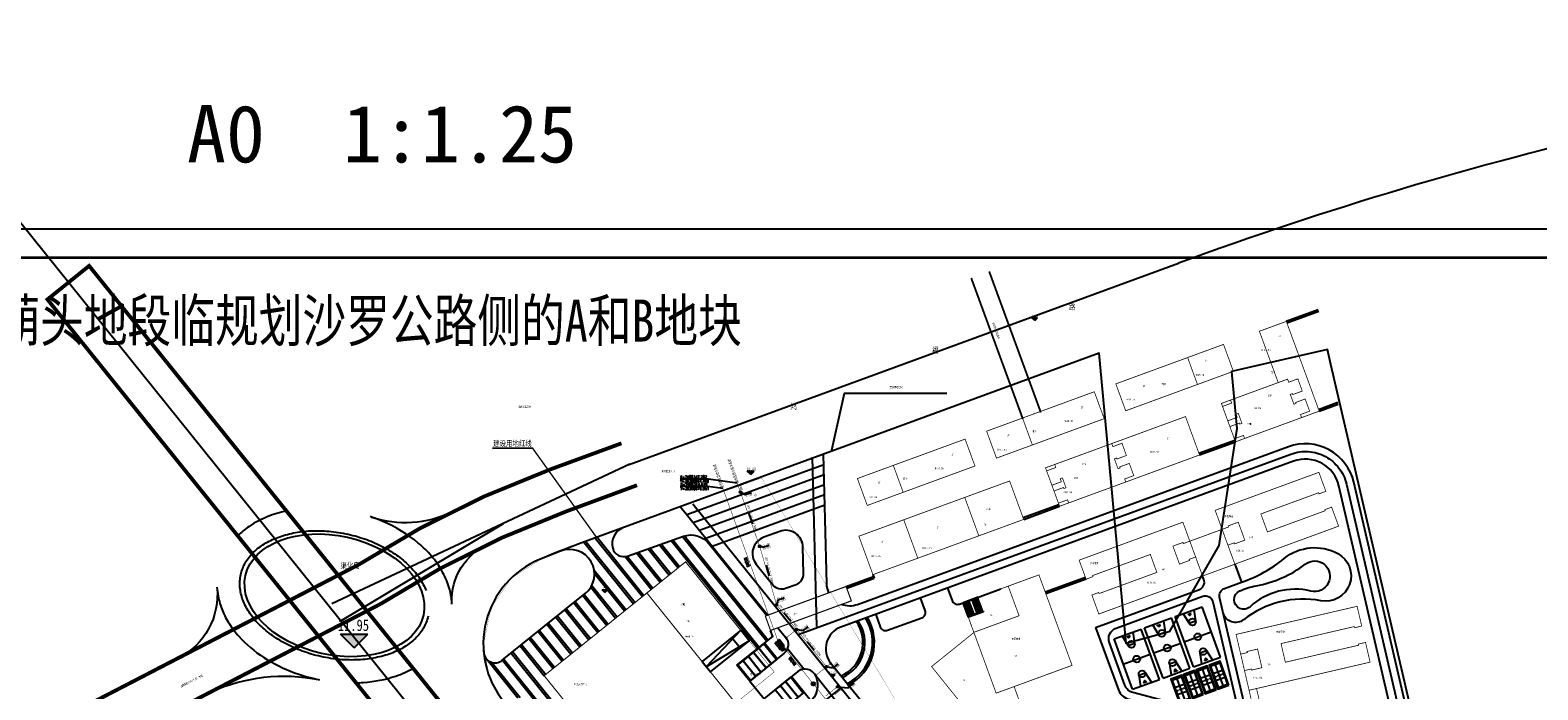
# Model space of a CAD drawing. Extents: x 38389316 to 38392219, y 2477539 to 2480586.
# Tile 18 of 43: x 38389714 to 38390503, y 2478559 to 2478905. Entities that reach past the tile are written whole.
import ezdxf
from ezdxf.enums import TextEntityAlignment as Align

# ---------------------------------------------------------------- set-up
doc = ezdxf.new("R2010")
doc.units = 0
doc.header["$LTSCALE"] = 1000
doc.header["$MEASUREMENT"] = 0
for name, pattern in [('CENTER2', [1.125, 0.75, -0.125, 0.125, -0.125]), ('CENTERX2', [4, 2.5, -0.5, 0.5, -0.5]), ('DASH', [0.35, 0.25, -0.1]), ('DOTE', [2.42, 2, -0.2, 0.02, -0.2]), ('PHANTOM2', [1.25, 0.625, -0.125, 0.125, -0.125, 0.125, -0.125]), ('X2', [10, 8, -2])]:
    doc.linetypes.add(name, pattern=pattern)
doc.layers.get('0').update_dxf_attribs({"linetype": 'CONTINUOUS'})
for name, color, linetype in [('-给水标注', 60, 'CONTINUOUS'), ('0-lunkuo', 8, 'CONTINUOUS'), ('00-图框', 7, 'CONTINUOUS'), ('00-道路', 130, 'CONTINUOUS'), ('000001', 2, 'CONTINUOUS'), ('DIM_ELEV', 8, 'CONTINUOUS'), ('DIM_SYMB', 3, 'CONTINUOUS'), ('DIM_污水', 3, 'CONTINUOUS'), ('DL_道路标注', 7, 'CONTINUOUS'), ('DL_道路红线', 7, 'CONTINUOUS'), ('JM_指标表', 7, 'CONTINUOUS'), ('JPOINT', 4, 'CONTINUOUS'), ('PIPE-污水', 2, 'CONTINUOUS'), ('PIPE-给水', 6, 'TG_J'), ('PIPE-雨水', 9, 'CONTINUOUS'), ('PUB_TEXT', 7, 'CONTINUOUS'), ('PUB_TITLE', 4, 'CONTINUOUS'), ('TWT_COOR', 3, 'CONTINUOUS'), ('u-road', 4, 'CONTINUOUS'), ('U_室外车位', 3, 'CONTINUOUS'), ('VALVE_给水', 7, 'CONTINUOUS'), ('XG-雨水井', 2, 'CONTINUOUS'), ('YD_地块界线', 7, 'CONTINUOUS'), ('体育设施', 7, 'CONTINUOUS'), ('建筑', 31, 'CONTINUOUS'), ('建筑轮廓', 2, 'CONTINUOUS'), ('文字', 7, 'CONTINUOUS'), ('用地界线', 8, 'CONTINUOUS'), ('绿色屋顶', 114, 'CONTINUOUS'), ('路中线', 7, 'CENTER2'), ('远期建筑', 141, 'CONTINUOUS'), ('道路', 33, 'CONTINUOUS'), ('雨水', 130, 'CONTINUOUS')]:
    doc.layers.add(name, color=color, linetype=linetype)
doc.layers.add('图框文字', color=7, linetype='CONTINUOUS', lineweight=9)
doc.styles.add('-宋体', font='txt', dxfattribs={"width": 0.8})
doc.styles.add('-黑体', font='simhei.ttf', dxfattribs={"width": 0.8, "height": 300})
doc.styles.add('_TCH_DIM', font='SIMPLEX', dxfattribs={"bigfont": 'GBCBIG'})
doc.styles.add('DIM_FONT', font='SIMPLEX', dxfattribs={"width": 0.7, "bigfont": 'GBCBIG'})
doc.styles.add('DIMHT', font='simhei.ttf', dxfattribs={"width": 0.8})
doc.styles.add('HZTXT', font='txt', dxfattribs={"width": 0.8})
doc.styles.get("Standard").update_dxf_attribs({"font": 'GBENOR', "bigfont": 'GBCBIG'})
doc.styles.add('TG_LINETYPE', font='SIMPLEX', dxfattribs={"width": 0.8, "height": 3, "bigfont": 'HZTXT'})
doc.styles.add('中等线体', font='txt', dxfattribs={"width": 0.8})
doc.styles.add('人防黑体', font='simhei.ttf', dxfattribs={"width": 0.7})
doc.styles.add('宋体', font='txt', dxfattribs={"width": 0.8, "height": 8})
doc.linetypes.add('TG_J', pattern='A,2,-0.3,["J",TG_LINETYPE,S=0.1,R=0,X=-0.23,Y=-0.15],0', length=2.3)
doc.linetypes.add('未加固陡坎', pattern='A,2,[150,AAA.SHX,S=0.5,R=0,X=0,Y=0.5],1e-11', length=2)

# ---------------------------------------------------------------- blocks, each defined once
blk = doc.blocks.new('雨水井')
for p, q in [((-1, 0), (1, 0)), ((-0.8, 0.5), (0.8, 0.5)), ((-0.8, -0.5), (0.8, -0.5))]:
    blk.add_line(p, q)
blk.add_lwpolyline([(0, -1), (0, 1)])
blk.add_circle((0, 0), 1)
blk = doc.blocks.new('addddd')
at = {"layer": '-给水标注', "lineweight": -2}
blk.add_hatch(color=256, dxfattribs=at).paths.add_polyline_path([(471862.7, 2575704.5, 0.414214), (471863.7, 2575703.6, 0.414214), (471864.7, 2575704.6)])
at = {"layer": '-给水标注'}
for p, q in [((471864.6, 2575706.2), (471862.7, 2575706.2)), ((471863.7, 2575705.5), (471863.7, 2575706.2))]:
    blk.add_line(p, q, dxfattribs=at)
at = {"layer": '-给水标注', "lineweight": -2}
blk.add_line((471862.7, 2575704.5), (471864.7, 2575704.6), dxfattribs=at)
at = {"layer": '-给水标注', "color": 4, "ltscale": 5}
blk.add_circle((471863.7, 2575704.6), 0.981, dxfattribs=at)
blk = doc.blocks.new('$VALVE$00000296')
for points in [[(-125, 72), (-125, -72), (125, 72), (125, -72), (-125, 72)], [(0, 60), (0, -64)]]:
    blk.add_lwpolyline(points)
for p in [(-125, 0), (125, 0)]:
    blk.add_point(p)
blk = doc.blocks.new('_ARROW')
blk.add_solid([(0, 0), (-1, 0.1), (-1, -0.1)])
blk = doc.blocks.new('hyvahavb')
at = {"layer": 'DIM_ELEV'}
blk.add_hatch(color=8, dxfattribs=at).paths.add_polyline_path([(-173.18, -4360.83), (-182.18, -4351.83), (-164.18, -4351.83)])
at = {"layer": 'DIM_ELEV', "color": 8}
for p, q in [((-173.18, -4360.83), (-182.18, -4351.83)), ((-182.18, -4351.83), (-164.18, -4351.83)), ((-173.18, -4360.83), (-164.18, -4351.83))]:
    blk.add_line(p, q, dxfattribs=at)
blk = doc.blocks.new('排水雨水检修井')
for p, q in [((-1, 0), (1, 0)), ((0, -1), (0, 1))]:
    blk.add_line(p, q)
blk.add_circle((0, 0), 1)
blk = doc.blocks.new('_J1DYT')
at = {"layer": '0-lunkuo'}
for p, q in [((0, 0), (0, 1500)), ((2800, 1500), (0, 1500)), ((0, 1050), (580, 930)), ((130, 840), (120, 840)), ((120, 660), (120, 840)), ((130, 660), (130, 840)), ((580, 570), (580, 930)), ((1400, 0), (1400, 1500)), ((2800, 1050), (2220, 930)), ((2220, 570), (2220, 930)), ((2670, 840), (2680, 840)), ((2670, 660), (2670, 840)), ((2680, 660), (2680, 840)), ((2800, 0), (2800, 1500)), ((580, 570), (0, 450)), ((130, 660), (120, 660)), ((148, 755), (130, 755)), ((148, 750), (130, 750)), ((148, 745), (130, 745)), ((2220, 570), (2800, 450)), ((2652, 755), (2670, 755)), ((2652, 750), (2670, 750)), ((2652, 745), (2670, 745)), ((2670, 660), (2680, 660)), ((2800, 0), (0, 0))]:
    blk.add_line(p, q, dxfattribs=at)
for centre, radius in [((580, 750), 180), ((1400, 750), 180), ((2220, 750), 180), ((178, 750), 30), ((2622, 750), 30)]:
    blk.add_circle(centre, radius, dxfattribs=at)
at = {"layer": '0-lunkuo', "flags": 9}
for tag in ['XSIZE', 'YSIZE']:
    blk.add_attdef(tag, (0, 0), '', height=0.5, rotation=0, dxfattribs=at)
blk = doc.blocks.new('$plan$00002338')
at = {"layer": '体育设施', "color": 8}
for p, q in [((-6700, 2506), (6700, 2506)), ((-5950, -3134), (-5950, 2966)), ((-1980, -3134), (-1980, 2966)), ((1980, -3134), (1980, 2966)), ((5950, -3134), (5950, 2966)), ((-6700, -84), (6700, -84)), ((-6700, -2674), (6700, -2674))]:
    blk.add_line(p, q, dxfattribs=at)
at = {"layer": '体育设施', "color": 8, "linetype": 'DOTE'}
blk.add_line((0, -3332), (0, 3332), dxfattribs=at)
at = {"layer": '体育设施', "color": 8}
blk.add_lwpolyline([(6700, 2966), (-6700, 2966), (-6700, -3134), (6700, -3134)], close=True, dxfattribs=at)
blk = doc.blocks.new('202210211F')
at = {"layer": 'DIM_SYMB', "color": 8, "flags": 128}
blk.add_lwpolyline([(38392473.22, 2482437.7), (38392479.95, 2482468.2), (38392533.58, 2482468.2)], dxfattribs=at)
at = {"layer": 'DIM_SYMB', "color": 0, "const_width": 0.75, "flags": 128}
blk.add_lwpolyline([(38392350.43, 2482392.47), (38392316.77, 2482439.38), (38392295.72, 2482439.38)], dxfattribs=at)
at = {"layer": 'DL_道路标注', "color": 8, "linetype": 'X2', "const_width": 1, "flags": 128}
for points in [[(38392573.34, 2482454.61), (38392546.32, 2482528.37)], [(38392582.73, 2482458.05), (38392555.71, 2482531.81)]]:
    blk.add_lwpolyline(points, dxfattribs=at)
at = {"layer": 'DL_道路红线', "color": 8, "ltscale": 200, "const_width": 2, "flags": 128}
blk.add_lwpolyline([(38392347.52, 2482163.74), (38392369.35, 2482181.28), (38392084.78, 2482534.74), (38392062.97, 2482517.18), (38392347.52, 2482163.74)], dxfattribs=at)
at = {"layer": 'DL_道路红线', "color": 8, "linetype": 'CENTERX2', "ltscale": 5, "flags": 128}
blk.add_lwpolyline([(38392363.32, 2482441.91, 2, 2, 0), (38392326.05, 2482428.25, 2, 2, 0.054941), (38392225.64, 2482378.35, 2, 2, 0), (38392077.61, 2482301.71, 0, 0, 0), (38392088.42, 2482280.76, 2, 2, 0), (38392237.32, 2482357.91, 2, 2, -0.055658), (38392334.31, 2482406.25, 2, 2, 0), (38392371.46, 2482419.98, 0, 0, 0), (38392363.32, 2482441.91, 0, 0, 0)], format="xyseb", dxfattribs=at)
at = {"layer": 'DL_道路红线', "color": 8, "flags": 128}
for points in [[(38392232.55, 2482403.35, 0.19576), (38392274.48, 2482406.06, -54.315183)], [(38392274.59, 2482358.32, -0.310921), (38392294.06, 2482389.43, -4.402343)], [(38392151.67, 2482366.67, -0.313609), (38392131.24, 2482329.47, -861.890332)], [(38392148.52, 2482311.91, -0.156019), (38392205.02, 2482318.31, -10.258444)]]:
    blk.add_lwpolyline(points, format="xyb", dxfattribs=at)
at = {"layer": 'DL_道路红线', "color": 8, "linetype": 'DASH'}
blk.add_ellipse((38392213.14, 2482362.37), major_axis=(49, -10.92), ratio=0.653071, dxfattribs=at)
at = {"layer": 'DL_道路红线', "color": 8}
blk.add_ellipse((38392213.14, 2482362.37), major_axis=(46.55, -10.38), ratio=0.653071, dxfattribs=at)
for points, knots in [([(38392188.01, 2482406.51), (38392184.63, 2482405.77), (38392181.34, 2482404.78), (38392174.75, 2482402.16), (38392171.48, 2482400.46), (38392166.33, 2482396.98), (38392164.32, 2482395.36), (38392162.49, 2482393.57)], [8.4716124, 8.4716124, 8.4716124, 8.4716124, 8.6614337, 8.6614337, 8.871603, 8.871603, 9.0214929, 9.0214929, 9.0214929, 9.0214929]), ([(38392274.62, 2482357.7), (38392274.57, 2482358.76), (38392274.48, 2482359.81), (38392274.07, 2482362.85), (38392273.63, 2482364.82), (38392272.14, 2482369.7), (38392270.89, 2482372.55), (38392267.8, 2482377.96), (38392265.97, 2482380.53), (38392261.83, 2482385.37), (38392259.52, 2482387.64), (38392251.6, 2482394.31), (38392245.27, 2482398.12), (38392236.27, 2482402), (38392234.07, 2482402.84), (38392231.84, 2482403.59)], [6.457661, 6.457661, 6.457661, 6.457661, 6.519638, 6.519638, 6.637864, 6.637864, 6.818692, 6.818692, 6.999521, 6.999521, 7.18035, 7.18035, 7.571067, 7.571067, 7.693484, 7.693484, 7.693484, 7.693484]), ([(38392151.67, 2482366.67), (38392151.76, 2482365.1), (38392151.95, 2482363.53), (38392152.73, 2482359.4), (38392153.5, 2482356.87), (38392155.51, 2482351.99), (38392156.76, 2482349.64), (38392159.65, 2482345.14), (38392161.29, 2482343), (38392166.83, 2482336.78), (38392171.27, 2482333.06), (38392181.15, 2482326.67), (38392186.59, 2482323.99), (38392196.55, 2482320.35), (38392200.93, 2482319.13), (38392205.38, 2482318.24)], [9.606546, 9.606546, 9.606546, 9.606546, 9.699059, 9.699059, 9.853381, 9.853381, 10.007703, 10.007703, 10.162024, 10.162024, 10.479095, 10.479095, 10.796165, 10.796165, 11.030569, 11.030569, 11.030569, 11.030569]), ([(38392224.46, 2482316.59), (38392225.72, 2482316.62), (38392226.96, 2482316.69), (38392234.14, 2482317.23), (38392239.9, 2482318.35), (38392248.43, 2482321.26), (38392251.46, 2482322.59), (38392254.3, 2482324.17)], [5.0808547, 5.0808547, 5.0808547, 5.0808547, 5.1471211, 5.1471211, 5.4641916, 5.4641916, 5.6511061, 5.6511061, 5.6511061, 5.6511061])]:
    blk.add_open_spline(points, degree=3, knots=knots, dxfattribs=at)
at = {"layer": 'u-road', "color": 8, "flags": 128}
for points in [[(38392471.85, 2482363.71, -0.102894), (38392470.73, 2482368.47), (38392469.08, 2482436.04)], [(38392711.41, 2482102.93), (38392784.72, 2482161.96, 0.287875), (38392797.91, 2482200.16), (38392746.5, 2482421.51, 0.450689), (38392712.23, 2482440.04), (38392486.86, 2482357.49, -0.182676), (38392478.37, 2482357.58)], [(38392515.33, 2482274.23, 0.310559), (38392528.35, 2482270.33, -0.277576), (38392657.07, 2482241.29, 0.253104), (38392668.09, 2482238.28), (38392763.38, 2482260.41, 0.414214), (38392772.36, 2482274.81), (38392738.7, 2482419.7, 0.450689), (38392714.98, 2482432.53), (38392478.09, 2482345.76, 0.513482), (38392472.87, 2482326.97), (38392515.33, 2482274.23)], [(38392446.17, 2482395.84), (38392437.74, 2482392.75, 0.513482), (38392433.83, 2482378.65), (38392442.46, 2482367.93, 0.321456), (38392449.2, 2482366.06), (38392454.66, 2482368.06, 0.321456), (38392458.6, 2482373.84), (38392458.26, 2482387.61, 0.513482), (38392446.17, 2482395.84), (38392437.74, 2482392.75)], [(38392445.18, 2482345.42), (38392449.21, 2482340.41, -0.414214), (38392448.3, 2482331.97), (38392443.04, 2482327.74)], [(38392464.92, 2482320.2, -0.000186), (38392464.93, 2482320.19, 0.495679), (38392455.66, 2482322.49), (38392449.21, 2482317.29)], [(38392464.93, 2482320.19, -0.337186), (38392461.44, 2482306.09), (38392371.08, 2482233.34)]]:
    blk.add_lwpolyline(points, format="xyb", dxfattribs=at)
for points in [[(38392394.25, 2482408.68), (38392439.88, 2482352)], [(38392425.71, 2482344.08), (38392407.65, 2482325.05), (38392430.1, 2482338.63)], [(38392421.04, 2482340.31), (38392425.43, 2482334.86)], [(38392423.74, 2482325.8), (38392442.47, 2482340.88), (38392441.32, 2482344.01)], [(38392444.8, 2482329.15), (38392438.21, 2482337.33)], [(38392458.75, 2482323.78), (38392450.13, 2482334.48)], [(38392430.39, 2482317.55), (38392423.74, 2482325.8)], [(38392444.41, 2482328.84), (38392430.39, 2482317.55), (38392437.91, 2482308.2), (38392451.93, 2482319.49)], [(38392462.55, 2482307.1), (38392452.32, 2482319.8)], [(38392478.45, 2482303.4), (38392464.92, 2482320.2)]]:
    blk.add_lwpolyline(points, dxfattribs=at)
blk.add_lwpolyline([(38392425.71, 2482344.08), (38392405.46, 2482327.78), (38392409.85, 2482322.33), (38392430.1, 2482338.63)], close=True, dxfattribs=at)
at = {"layer": 'U_室外车位', "color": 8}
for points in [[(38392429.71, 2482330.35), (38392432.43, 2482332.55), (38392438.95, 2482324.45), (38392436.23, 2482322.25)], [(38392432.43, 2482332.55), (38392435.16, 2482334.74), (38392441.68, 2482326.64), (38392438.95, 2482324.45)], [(38392435.16, 2482334.74), (38392437.88, 2482336.94), (38392444.41, 2482328.84), (38392441.68, 2482326.64)], [(38392424.25, 2482325.96), (38392426.98, 2482328.16), (38392433.5, 2482320.06), (38392430.77, 2482317.86)], [(38392426.98, 2482328.16), (38392429.71, 2482330.35), (38392436.23, 2482322.25), (38392433.5, 2482320.06)], [(38392446.48, 2482315.1), (38392449.21, 2482317.29), (38392455.73, 2482309.19), (38392453, 2482307)], [(38392449.21, 2482317.29), (38392451.93, 2482319.49), (38392458.45, 2482311.39), (38392455.73, 2482309.19)], [(38392443.75, 2482312.9), (38392446.48, 2482315.1), (38392453, 2482307), (38392450.27, 2482304.8)]]:
    blk.add_lwpolyline(points, close=True, dxfattribs=at)
at = {"layer": 'YD_地块界线', "color": 8, "flags": 128}
blk.add_lwpolyline([(38392805.42, 2482177.75), (38392734.49, 2482483.17), (38392732.72, 2482490.91), (38392682.41, 2482479.45), (38392685.28, 2482449.64), (38392675.81, 2482388.46), (38392649.84, 2482343.35), (38392627.39, 2482337.17), (38392613.25, 2482488.99), (38392340.58, 2482389.11, 0.011501), (38392320.46, 2482381.21, 0.499034), (38392301.64, 2482306.84)], format="xyb", dxfattribs=at)
blk.add_lwpolyline([(38392805.42, 2482177.75), (38392734.49, 2482483.17), (38392732.72, 2482490.91), (38392682.41, 2482479.45), (38392685.28, 2482449.64), (38392675.81, 2482388.46), (38392649.84, 2482343.35), (38392627.39, 2482337.17), (38392613.25, 2482488.99), (38392340.58, 2482389.11, 0.011501), (38392320.46, 2482381.21, 0.499034), (38392301.64, 2482306.84)], format="xyb", dxfattribs=at)
at = {"layer": '图框文字', "color": 8, "const_width": 0.101}
blk.add_lwpolyline([(38392433.44, 2482415.53), (38392432.86, 2482415.32), (38392433.07, 2482414.74), (38392432.74, 2482414.62), (38392433.56, 2482414.26), (38392433.97, 2482415.06), (38392433.65, 2482414.94)], close=True, dxfattribs=at)
at = {"layer": '建筑', "color": 8, "linetype": 'DASH', "ltscale": 10, "const_width": 0.2, "flags": 128}
blk.add_lwpolyline([(38392396.87, 2482379.91), (38392443.26, 2482322.28), (38392369.27, 2482262.7), (38392322.87, 2482320.34), (38392376.61, 2482363.61), (38392396.87, 2482379.91)], dxfattribs=at)
at = {"layer": '建筑轮廓', "color": 8, "const_width": 0.6, "flags": 128}
for points in [[(38392396.87, 2482379.91), (38392322.87, 2482320.34), (38392369.28, 2482262.7), (38392423.01, 2482305.97), (38392405.46, 2482327.78), (38392425.71, 2482344.08)], [(38392376.61, 2482363.61), (38392396.87, 2482379.91), (38392425.71, 2482344.08), (38392405.46, 2482327.78)], [(38392441.32, 2482344.01), (38392438.57, 2482351.52), (38392480.83, 2482367), (38392483.58, 2482359.49), (38392441.32, 2482344.01)]]:
    blk.add_lwpolyline(points, close=True, dxfattribs=at)
at = {"layer": '用地界线', "color": 10, "linetype": 'PHANTOM2', "ltscale": 0.01, "const_width": 0.1, "flags": 128}
blk.add_lwpolyline([(38392305.52, 2482371.21), (38392321.63, 2482381.58), (38392379.24, 2482403.36), (38392436.74, 2482423.75), (38392489.81, 2482335.59), (38392508.89, 2482303.89), (38392565.19, 2482210.37), (38392566.94, 2482207.45), (38392565.45, 2482202.44), (38392566.37, 2482192.8), (38392567.82, 2482183.8), (38392570.38, 2482175.15), (38392574.06, 2482169.9), (38392578.09, 2482167.34), (38392581.45, 2482166.3), (38392584.81, 2482165.26), (38392588.91, 2482164.54), (38392593.23, 2482163.79), (38392608.93, 2482137.7), (38392619.95, 2482119.38), (38392615.44, 2482117.21), (38392560.95, 2482091.01), (38392527.47, 2482074.87), (38392506.25, 2482064.64), (38392501.85, 2482062.52), (38392499.32, 2482061.3), (38392446.8, 2482126.53), (38392433.48, 2482143.08), (38392400.48, 2482184.06), (38392302.84, 2482305.35), (38392301.7, 2482306.77), (38392293.82, 2482320.76), (38392291.13, 2482336.49), (38392291.23, 2482337), (38392292.75, 2482344.76), (38392294.86, 2482355.49), (38392297.13, 2482358.84), (38392299.24, 2482361.95)], close=True, dxfattribs=at)
at = {"layer": '路中线', "color": 8, "ltscale": 50}
for p, q in [((38392367.27, 2482430.83), (38392654.83, 2482536.17)), ((38392367.27, 2482430.83), (38392654.83, 2482536.17)), ((38392216.43, 2482349.07), (38392301.52, 2482400))]:
    blk.add_line(p, q, dxfattribs=at)
at = {"layer": '路中线', "color": 8, "ltscale": 20, "flags": 128}
blk.add_lwpolyline([(38392932.22, 2481388.11, 0.047578), (38392670.98, 2481784.46), (38391967.67, 2482658.06)], format="xyb", dxfattribs=at)
at = {"layer": '路中线', "color": 8, "linetype": 'DASH', "ltscale": 4, "flags": 128}
for points in [[(38392455.76, 2482341.84), (38392713.6, 2482436.29, -0.450689), (38392742.6, 2482420.61), (38392794.01, 2482199.25, -0.287875), (38392782.22, 2482165.08), (38392569.22, 2481993.6)], [(38392478.12, 2482314.07), (38392389.17, 2482242.77, 0.414296), (38392386.74, 2482220.27), (38392500.75, 2482078.65)]]:
    blk.add_lwpolyline(points, format="xyb", dxfattribs=at)
for points in [[(38392463.11, 2482434.68), (38392465.28, 2482346.01)], [(38392400.68, 2482410.26), (38392589.28, 2482176)]]:
    blk.add_lwpolyline(points, dxfattribs=at)
at = {"layer": '路中线', "color": 8, "ltscale": 50, "flags": 128}
blk.add_lwpolyline([(38392367.7, 2482431.04), (38392211.83, 2482357.95)], dxfattribs=at)
at = {"layer": '路中线', "color": 8, "ltscale": 50}
blk.add_arc((38393342.73, 2480658.19), 2000, 103.0756, 110.11781, dxfattribs=at)
at = {"layer": '远期建筑', "color": 8, "ltscale": 5, "const_width": 0.4, "flags": 128}
for points in [[(38392711.18, 2482505.69), (38392697.09, 2482500.53), (38392706.93, 2482473.67), (38392677.2, 2482462.78), (38392684.56, 2482442.69), (38392728.38, 2482458.74), (38392711.18, 2482505.69)], [(38392687.3, 2482331.61), (38392689.29, 2482323.04)]]:
    blk.add_lwpolyline(points, dxfattribs=at)
for points in [[(38392621.97, 2482473.01), (38392678.31, 2482493.65), (38392683.47, 2482479.57), (38392627.13, 2482458.93)], [(38392659.53, 2482486.77), (38392678.31, 2482493.65), (38392683.47, 2482479.57), (38392664.69, 2482472.69)], [(38392711.85, 2482475.48), (38392681.99, 2482464.54), (38392682.57, 2482462.94), (38392677.78, 2482461.19), (38392680.54, 2482453.68), (38392685.51, 2482455.5), (38392684.91, 2482457.14), (38392686.04, 2482457.55), (38392687.93, 2482452.39), (38392686.8, 2482451.98), (38392686.61, 2482452.49), (38392681.64, 2482450.67), (38392683.98, 2482444.29), (38392688.76, 2482446.04), (38392689.35, 2482444.44), (38392719.18, 2482455.37), (38392718.59, 2482456.97), (38392723.38, 2482458.72), (38392721.04, 2482465.1), (38392716.06, 2482463.28), (38392716.25, 2482462.77), (38392715.14, 2482462.36), (38392713.23, 2482467.52), (38392714.36, 2482467.93), (38392714.55, 2482467.41), (38392719.53, 2482469.24), (38392717.22, 2482475.63), (38392712.43, 2482473.88)], [(38392554.37, 2482448.25), (38392610.71, 2482468.89), (38392615.87, 2482454.8), (38392559.53, 2482434.16)], [(38392554.37, 2482448.25), (38392573.15, 2482455.13), (38392578.31, 2482441.04), (38392559.53, 2482434.16)], [(38392658.42, 2482455.9), (38392585.18, 2482429.08), (38392592.54, 2482408.98), (38392665.78, 2482435.81)], [(38392486.76, 2482423.48), (38392543.1, 2482444.12), (38392548.26, 2482430.04), (38392491.92, 2482409.4)], [(38392619.83, 2482441.77), (38392589.97, 2482430.83), (38392590.55, 2482429.24), (38392585.76, 2482427.48), (38392588.51, 2482419.97), (38392593.49, 2482421.79), (38392592.89, 2482423.44), (38392594.02, 2482423.85), (38392595.91, 2482418.68), (38392594.78, 2482418.27), (38392594.59, 2482418.79), (38392589.62, 2482416.96), (38392591.95, 2482410.58), (38392596.74, 2482412.33), (38392597.33, 2482410.74), (38392627.15, 2482421.66), (38392626.57, 2482423.26), (38392631.36, 2482425.01), (38392629.02, 2482431.4), (38392624.04, 2482429.58), (38392624.23, 2482429.06), (38392623.11, 2482428.65), (38392621.21, 2482433.81), (38392622.34, 2482434.22), (38392622.53, 2482433.71), (38392627.51, 2482435.53), (38392625.2, 2482441.93), (38392620.41, 2482440.17)], [(38392486.76, 2482423.48), (38392505.54, 2482430.36), (38392510.7, 2482416.28), (38392491.92, 2482409.4)], [(38392728.21, 2482426.73), (38392731.86, 2482416.78), (38392728.29, 2482415.47), (38392728.09, 2482416.03), (38392697.85, 2482404.96), (38392701.29, 2482395.57), (38392731.53, 2482406.64), (38392731.32, 2482407.21), (38392734.89, 2482408.51), (38392738.53, 2482398.56), (38392684.26, 2482378.68), (38392680.61, 2482388.63), (38392683.99, 2482389.87), (38392684.2, 2482389.31), (38392689.46, 2482391.24), (38392686.02, 2482400.63), (38392680.76, 2482398.7), (38392680.97, 2482398.14), (38392677.59, 2482396.9), (38392673.94, 2482406.85)], [(38392566.4, 2482422.2), (38392487.52, 2482393.31), (38392494.88, 2482373.21), (38392573.76, 2482402.1)], [(38392542.92, 2482413.6), (38392566.4, 2482422.2), (38392573.76, 2482402.1), (38392550.28, 2482393.5)], [(38392487.52, 2482393.31), (38392511, 2482401.9), (38392518.36, 2482381.81), (38392494.88, 2482373.21)], [(38392602.77, 2482380.78), (38392606.41, 2482370.83), (38392609.98, 2482372.13), (38392609.77, 2482372.7), (38392640.01, 2482383.77), (38392643.45, 2482374.38), (38392613.21, 2482363.31), (38392613.01, 2482363.87), (38392609.44, 2482362.56), (38392613.08, 2482352.61), (38392667.36, 2482372.49), (38392663.71, 2482382.44), (38392660.33, 2482381.2), (38392660.54, 2482380.64), (38392655.28, 2482378.72), (38392651.84, 2482388.11), (38392657.1, 2482390.03), (38392657.31, 2482389.47), (38392660.69, 2482390.71), (38392657.04, 2482400.66)], [(38392684.26, 2482378.68), (38392667.36, 2482372.49), (38392660.69, 2482390.71), (38392677.59, 2482396.9)], [(38392581.73, 2482373.07), (38392542.01, 2482358.52), (38392547.72, 2482342.94), (38392525.57, 2482325.11), (38392553.79, 2482290.06), (38392572.29, 2482304.95), (38392568.74, 2482314.64), (38392599.07, 2482325.75)], [(38392559.35, 2482311.2), (38392599.07, 2482325.75), (38392581.73, 2482373.07), (38392565.67, 2482367.19), (38392571.35, 2482351.7), (38392547.69, 2482343.03)], [(38392748.22, 2482356.64), (38392750.62, 2482346.31), (38392746.92, 2482345.45), (38392746.78, 2482346.04), (38392708.4, 2482337.13), (38392710.66, 2482327.38), (38392749.04, 2482336.3), (38392748.91, 2482336.88), (38392752.61, 2482337.74), (38392755.01, 2482327.42), (38392691.69, 2482312.71), (38392689.29, 2482323.04), (38392692.8, 2482323.85), (38392692.94, 2482323.27), (38392698.39, 2482324.53), (38392696.13, 2482334.27), (38392690.67, 2482333.01), (38392690.81, 2482332.42), (38392687.3, 2482331.61), (38392684.9, 2482341.93)], [(38392700.79, 2482291.21), (38392695.59, 2482313.62), (38392691.69, 2482312.71), (38392696.89, 2482290.31)]]:
    blk.add_lwpolyline(points, close=True, dxfattribs=at)
at = {"layer": '道路', "color": 8}
for p, q in [((38392549.9, 2482361.41), (38392542.01, 2482358.52)), ((38392544.8, 2482350.92), (38392542.01, 2482358.52)), ((38392544.98, 2482351.3), (38392542.29, 2482358.63)), ((38392545.26, 2482351.41), (38392542.57, 2482358.73)), ((38392545.54, 2482351.51), (38392542.86, 2482358.83)), ((38392545.82, 2482351.61), (38392543.14, 2482358.94)), ((38392546.1, 2482351.72), (38392543.42, 2482359.04)), ((38392546.38, 2482351.82), (38392543.7, 2482359.14)), ((38392546.67, 2482351.92), (38392543.98, 2482359.25)), ((38392546.95, 2482352.03), (38392544.27, 2482359.35)), ((38392547.23, 2482352.13), (38392544.55, 2482359.45)), ((38392547.51, 2482352.23), (38392544.83, 2482359.56)), ((38392547.79, 2482352.34), (38392545.11, 2482359.66)), ((38392549.48, 2482352.95), (38392546.8, 2482360.28)), ((38392549.76, 2482353.06), (38392547.08, 2482360.38)), ((38392550.05, 2482353.16), (38392547.36, 2482360.49)), ((38392550.33, 2482353.26), (38392547.65, 2482360.59)), ((38392550.61, 2482353.37), (38392547.93, 2482360.69)), ((38392550.89, 2482353.47), (38392548.21, 2482360.79)), ((38392551.17, 2482353.57), (38392548.49, 2482360.9)), ((38392551.46, 2482353.68), (38392548.77, 2482361)), ((38392551.74, 2482353.78), (38392549.05, 2482361.1)), ((38392552.02, 2482353.88), (38392549.34, 2482361.21)), ((38392552.3, 2482353.99), (38392549.62, 2482361.31)), ((38392552.58, 2482354.09), (38392544.69, 2482351.2)), ((38392552.69, 2482353.81), (38392544.8, 2482350.92)), ((38392552.58, 2482354.09), (38392552.69, 2482353.81))]:
    blk.add_line(p, q, dxfattribs=at)
at = {"layer": '道路', "color": 8, "flags": 128}
for points in [[(38392727.84, 2482511.79), (38392711.18, 2482505.69)], [(38392728.18, 2482510.85), (38392711.52, 2482504.75)], [(38392728.03, 2482459.68), (38392738.15, 2482463.38)], [(38392728.38, 2482458.74), (38392738.38, 2482462.4)], [(38392665.44, 2482436.75), (38392684.22, 2482443.63)], [(38392665.78, 2482435.81), (38392684.56, 2482442.69)], [(38392397.5, 2482404.63), (38392469.21, 2482430.9)], [(38392400.82, 2482400.52), (38392469.34, 2482425.62)], [(38392404.13, 2482396.41), (38392469.47, 2482420.34)], [(38392407.44, 2482392.3), (38392469.6, 2482415.07)], [(38392410.75, 2482388.19), (38392469.72, 2482409.79)], [(38392573.42, 2482403.04), (38392592.2, 2482409.92)], [(38392573.76, 2482402.1), (38392592.54, 2482408.98)], [(38392343.83, 2482389.97), (38392369.61, 2482357.96)], [(38392344.82, 2482390.34), (38392370.39, 2482358.59)], [(38392349.74, 2482392.2), (38392374.28, 2482361.72)], [(38392350.72, 2482392.58), (38392375.06, 2482362.35)], [(38392378.25, 2482387.09), (38392389.08, 2482373.64)], [(38392383.24, 2482388.86), (38392392.98, 2482376.77)], [(38392384.24, 2482389.22), (38392393.75, 2482377.4)], [(38392389.24, 2482390.99), (38392434.65, 2482334.58)], [(38392390.23, 2482391.34), (38392435.43, 2482335.21)], [(38392395.23, 2482393.11), (38392439.32, 2482338.34)], [(38392396.24, 2482393.45), (38392440.1, 2482338.97)], [(38392365.16, 2482382.63), (38392378.95, 2482365.49)], [(38392366.27, 2482382.84), (38392379.73, 2482366.11)], [(38392371.26, 2482384.61), (38392383.63, 2482369.25)], [(38392372.26, 2482384.97), (38392384.41, 2482369.87)], [(38392377.25, 2482386.74), (38392388.3, 2482373.01)], [(38392349, 2482375.59), (38392365.71, 2482354.82)], [(38392349.18, 2482373.77), (38392364.93, 2482354.2)], [(38392480.83, 2482367), (38392495.23, 2482372.27)], [(38392481.17, 2482366.06), (38392495.57, 2482371.33)], [(38392494.88, 2482373.21), (38392495.57, 2482371.33)], [(38392606.07, 2482371.76), (38392585.03, 2482364.06)], [(38392684.26, 2482378.68), (38392687.7, 2482369.29)], [(38392347.25, 2482366.6), (38392360.26, 2482350.43)], [(38392347.78, 2482367.54), (38392361.04, 2482351.06)], [(38392606.41, 2482370.83), (38392585.38, 2482363.12)], [(38392334.48, 2482355.35), (38392347.02, 2482339.77)], [(38392338.37, 2482358.49), (38392350.91, 2482342.91)], [(38392339.15, 2482359.12), (38392351.69, 2482343.54)], [(38392343.04, 2482362.25), (38392355.59, 2482346.67)], [(38392343.82, 2482362.88), (38392356.37, 2482347.3)], [(38392325.13, 2482347.83), (38392337.67, 2482332.25)], [(38392329.02, 2482350.96), (38392341.57, 2482335.38)], [(38392329.8, 2482351.59), (38392342.34, 2482336.01)], [(38392333.7, 2482354.73), (38392346.24, 2482339.15)], [(38392315, 2482339.68), (38392327.54, 2482324.1)], [(38392315.78, 2482340.3), (38392328.32, 2482324.72)], [(38392319.68, 2482343.44), (38392332.22, 2482327.86)], [(38392320.46, 2482344.07), (38392333, 2482328.49)], [(38392324.35, 2482347.2), (38392336.89, 2482331.62)], [(38392305.66, 2482332.15), (38392375.89, 2482244.91)], [(38392306.43, 2482332.78), (38392376.66, 2482245.54)], [(38392310.33, 2482335.91), (38392322.87, 2482320.33)], [(38392311.11, 2482336.54), (38392323.65, 2482320.96)], [(38392292.83, 2482328.94), (38392309.11, 2482308.72)], [(38392295.42, 2482327.32), (38392310.26, 2482308.89)], [(38392300.98, 2482328.39), (38392371.21, 2482241.15)], [(38392301.76, 2482329.01), (38392371.99, 2482241.78)]]:
    blk.add_lwpolyline(points, dxfattribs=at)
for points in [[(38392364.34, 2482397.81, 0.387395), (38392358.74, 2482387.06, 0.43847), (38392366.54, 2482382.94), (38392395.69, 2482393.28, -0.318611), (38392409.05, 2482389.49), (38392439.38, 2482351.82)], [(38392687.7, 2482369.29, 0.089731), (38392710.12, 2482381.67, -0.304812), (38392738.11, 2482384.24, -0.854101), (38392729.29, 2482359.55, 0.2163), (38392688.8, 2482349.64, -0.540677), (38392678.18, 2482353.21, -0.103074)], [(38392291.05, 2482335.5, 0.015664), (38392291.23, 2482332.49, 0.597999), (38392300.97, 2482328.38), (38392344.33, 2482363.29, 0.858613), (38392331.43, 2482385.52), (38392320.46, 2482381.21)], [(38392695.35, 2482367.38, 0.119832), (38392721.11, 2482378.73, -1.5886), (38392724.06, 2482364.58, 0.250819), (38392692.23, 2482356.43, -1.172316), (38392686.79, 2482364.66, -0.05904), (38392695.35, 2482367.38, -0.84824)], [(38392611.39, 2482345.6), (38392665.67, 2482365.48, 0.414214), (38392668.05, 2482370.61), (38392667.36, 2482372.49)], [(38392533.88, 2482366.19), (38392536.28, 2482359.62, 0.414214), (38392540.13, 2482357.84), (38392561.87, 2482365.8)], [(38392693, 2482289.4), (38392676.28, 2482361.37, -0.378656), (38392678.8, 2482366.03), (38392687.7, 2482369.29)], [(38392496.32, 2482352.44), (38392498.73, 2482345.86, 0.414214), (38392502.57, 2482344.08), (38392520.41, 2482350.61, 0.414214), (38392522.2, 2482354.46), (38392519.79, 2482361.04)], [(38392667.45, 2482361.88), (38392667.45, 2482361.88, -0.450689), (38392672.72, 2482359.03), (38392685.03, 2482306.03, -0.414214), (38392682.04, 2482301.23), (38392677.25, 2482300.12, -0.123119), (38392673.37, 2482300.18), (38392630.83, 2482311.58, -0.244154), (38392626.75, 2482315.31), (38392618.59, 2482337.59, -0.414214), (38392622.16, 2482345.29), (38392667.45, 2482361.88)], [(38392611.39, 2482345.6), (38392623.35, 2482312.96, 0.244154), (38392628.79, 2482307.99), (38392671.44, 2482296.56, -0.414214), (38392672.86, 2482294.11), (38392672.34, 2482292.18)]]:
    blk.add_lwpolyline(points, format="xyb", dxfattribs=at)
at = {"layer": '道路', "color": 8}
for radius, start, end in [(19, 293.55518, 35.39908), (20, 294.33646, 34.6178), (24, 296.79321, 32.16106), (25, 297.28172, 31.67254)]:
    blk.add_arc((38392470.66, 2482337.7), radius, start, end, dxfattribs=at)
at = {"layer": '0-lunkuo', "color": 8}
for name, p, xscale, yscale, zscale, rotation in [('_J1DYT', (38392652.99, 2482351.25), 0.009999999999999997, 0.009999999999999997, 0.009999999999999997, 290.1178057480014), ('_J1DYT', (38392637.02, 2482345.41), 0.009999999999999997, 0.009999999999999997, 0.009999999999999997, 290.1178057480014), ('_J1DYT', (38392621.06, 2482339.56), 0.009999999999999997, 0.009999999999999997, 0.009999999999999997, 290.1178057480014), ('$plan$00002338', (38392669.33, 2482318.15), 0.0009999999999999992, 0.0009999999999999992, 0.0009999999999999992, 290.1178057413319), ('$plan$00002338', (38392676, 2482320.6), 0.0009999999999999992, 0.0009999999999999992, 0.0009999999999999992, 290.1178057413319), ('$plan$00002338', (38392655.98, 2482313.26), 0.0009999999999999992, 0.0009999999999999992, 0.0009999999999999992, 290.1178057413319), ('$plan$00002338', (38392662.65, 2482315.71), 0.0009999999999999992, 0.0009999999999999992, 0.0009999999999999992, 290.1178057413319)]:
    blk.add_blockref(name, p, dxfattribs=dict(at, xscale=xscale, yscale=yscale, zscale=zscale, rotation=rotation))
at = {"layer": 'DIM_ELEV', "color": 8}
for p, xscale, yscale, zscale in [((38392607.25, 2483203.89), 0.16, 0.16, 0.16), ((38392382.37, 2483061.51), 0.16, 0.16, 0.16), ((38392362, 2485823.5), 0.7999999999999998, 0.7999999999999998, 0.7999999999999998), ((38392501.44, 2483017.18, -19.19), 0.16, 0.16, 0.16)]:
    blk.add_blockref('hyvahavb', p, dxfattribs=dict(at, xscale=xscale, yscale=yscale, zscale=zscale))
at = {"layer": '00-道路', "color": 8, "linetype": 'Continuous', "ltscale": 2.5, "style": '宋体', "width": 0.8}
for s, p in [('路', (38392597.51, 2482511.74, 14.79)), ('福', (38392525.86, 2482489.07, -2.25)), ('鸿', (38392451.68, 2482459.68, 22.05)), ('渠化岛', (38392216.28, 2482376.47, 11.03))]:
    blk.add_text(s, height=3, rotation=359.99999, dxfattribs=at).set_placement(p)
at = {"layer": 'DIM_ELEV', "color": 8, "style": '-宋体', "width": 0.8}
for s, height, p in [('9.23', 1.2, (38392578.26, 2482507.99)), ('12.00', 1.2, (38392352.88, 2482365.55)), ('11.95', 6, (38392214.9, 2482343.75, 14.32)), ('15.50', 1.2, (38392471.92, 2482321.28, -19.19))]:
    blk.add_text(s, height=height, dxfattribs=at).set_placement(p)
at = {"layer": 'DIM_SYMB', "color": 8, "style": '宋体', "width": 0.8}
for s, rotation, p in [('规划慢行过街通道', 290.11268, (38392558.8, 2482500.72, 4.29)), ('建设用地红线', 359.99999, (38392506.99, 2482470.77, 4.08)), ('后期发展用地', 359.99999, (38392312.72, 2482460.45)), ('远期规划立交(下穿）方案', 26.69009, (38392138.51, 2482317.05, 26.22))]:
    blk.add_text(s, height=1, rotation=rotation, dxfattribs=at).set_placement(p, align=Align.CENTER)
at = {"layer": 'DIM_SYMB', "color": 0, "style": '宋体', "width": 0.8}
blk.add_text('建设用地红线', height=3, rotation=359.99999, dxfattribs=at).set_placement((38392306.27, 2482440.35, 6.13), align=Align.CENTER)
at = {"layer": 'PUB_TEXT', "color": 8, "linetype": 'Continuous', "style": 'HZTXT', "width": 0.8}
blk.add_text('江门市新会区双水镇蓢头地段临规划沙罗公路侧的A和B地块', height=22, dxfattribs=at).set_placement((38391830.31, 2482495.14, -9.41))
at = {"layer": '图框文字', "color": 8, "style": 'DIMHT', "width": 0.8}
blk.add_text('东校区出入口', height=1, rotation=359.99999, dxfattribs=at).set_placement((38392384.33, 2482426.79))
at = {"layer": '文字', "color": 8, "style": '中等线体', "width": 0.8}
for s, p in [('2F', (38392707.02, 2482497.33)), ('H=10.5m', (38392698.24, 2482490.22)), ('3F', (38392668.64, 2482484.75)), ('商业', (38392645.93, 2482472.38)), ('H=15.0m', (38392663.62, 2482477.21)), ('商业', (38392703.17, 2482478.53)), ('2F', (38392636.09, 2482471.44)), ('15F', (38392701.62, 2482466.38)), ('2F', (38392603.68, 2482460.24)), ('H=10.5m', (38392627.31, 2482464.33)), ('H=60.0m', (38392693.23, 2482459.88)), ('H=10.5m', (38392594.9, 2482453.13)), ('公寓', (38392690.69, 2482451.42)), ('3F', (38392565.12, 2482445.57)), ('商业', (38392578.33, 2482447.62)), ('2F', (38392648.77, 2482444.04)), ('2F', (38392536.08, 2482435.47)), ('H=15.0m', (38392560.1, 2482438.04)), ('H=10.5m', (38392639.99, 2482436.93)), ('H=10.5m', (38392527.29, 2482428.36)), ('公寓', (38392604.22, 2482430.62)), ('3F', (38392497.52, 2482420.81)), ('商业', (38392510.72, 2482422.85)), ('15F', (38392600.21, 2482423.28)), ('H=15.0m', (38392492.5, 2482413.27)), ('H=60.0m', (38392594.34, 2482415.84)), ('商业', (38392554.32, 2482407.06)), ('学生宿舍', (38392678.92, 2482403.31)), ('2F', (38392528.27, 2482397.45)), ('3F', (38392553.07, 2482398.91)), ('3F', (38392499.16, 2482389.93)), ('H=10.5m', (38392520.87, 2482386.59)), ('14F', (38392691.79, 2482392.17)), ('H=15.0m', (38392494.14, 2482382.39)), ('学生宿舍', (38392608.44, 2482378.59)), ('H=50.0m', (38392684.37, 2482385.24)), ('14F', (38392645.83, 2482375.44)), ('H=50.0m', (38392638.41, 2482368.52)), ('公寓', (38392394.2, 2482357.1, -19.05)), ('19F', (38392397.08, 2482348.37)), ('校门', (38392453.2, 2482351.96)), ('H=80.0m', (38392396.62, 2482340.33)), ('学生宿舍', (38392705.88, 2482342.76)), ('11F', (38392701.32, 2482325.69)), ('科技交流中心', (38392338.64, 2482315.42)), ('校巴停车位 ', (38392430.5, 2482320.53)), ('H=40.0m', (38392693.9, 2482318.77))]:
    blk.add_text(s, height=1, rotation=359.99999, dxfattribs=at).set_placement(p)
for s, p in [('2F', (38392556.12, 2482351.49)), ('东区食堂', (38392567.51, 2482339.06)), ('3F', (38392568.97, 2482330.21)), ('2F', (38392541.93, 2482317.49))]:
    blk.add_text(s, height=1, dxfattribs=at).set_placement(p)

msp = doc.modelspace()

# ---------------------------------------------------------------- hatches: boundary and pattern name
at = {"layer": 'JPOINT', "ltscale": 5}
msp.add_hatch(color=4, dxfattribs=at).paths.add_polyline_path([(38390107.82, 2478582.6), (38390108.46, 2478582.2), (38390108.46, 2478582.2), (38390108.24, 2478582.92), (38390108.07, 2478582.79, -0.050587), (38390107.99, 2478582.73)])
at = {"layer": 'XG-雨水井'}
for points in [[(38390109.78, 2478586.92), (38390109.78, 2478586.92), (38390109.99, 2478586.65), (38390110.22, 2478586.84), (38390110, 2478587.1), (38390110, 2478587.1)], [(38390133.27, 2478573.71), (38390133.27, 2478573.71), (38390133.49, 2478573.44), (38390133.26, 2478573.26), (38390133.05, 2478573.52), (38390133.05, 2478573.53)], [(38390125.26, 2478567.24), (38390125.26, 2478567.24), (38390125.4, 2478566.93), (38390125.66, 2478567.05), (38390125.52, 2478567.36), (38390125.52, 2478567.36)], [(38390138.98, 2478560.24), (38390138.98, 2478560.24), (38390139.2, 2478559.97), (38390138.97, 2478559.79), (38390138.75, 2478560.06), (38390138.75, 2478560.06)]]:
    msp.add_hatch(color=256, dxfattribs=at).paths.add_polyline_path(points)

# ---------------------------------------------------------------- linework, layer by layer
at = {"color": 2}
for p, q in [((38390136.98, 2478561.13), (38390142.55, 2478560.6)), ((38390142.55, 2478560.6), (38390145.58, 2478563.07))]:
    msp.add_line(p, q, dxfattribs=at)
at = {"layer": 'DIM_污水', "color": 8}
for p, q in [((38390088.52, 2478661.46), (38390086.16, 2478662.83)), ((38390091.83, 2478662.46), (38390088.52, 2478661.46)), ((38390090.38, 2478651.88, 7.5), (38390092.45, 2478646.38, 7.5)), ((38390097.82, 2478633.95), (38390096.18, 2478634.56)), ((38390101.14, 2478634.95), (38390097.82, 2478633.95)), ((38390099.55, 2478624.69, 7.5), (38390101.21, 2478619.06, 7.5)), ((38390105.68, 2478606.39), (38390105.01, 2478604.03)), ((38390109, 2478607.38), (38390105.68, 2478606.39)), ((38390108.75, 2478599.91, 7.5), (38390112.44, 2478595.34, 7.5)), ((38390121.35, 2478592.45), (38390118.65, 2478590.28)), ((38390118.65, 2478590.28), (38390115.47, 2478591.03)), ((38390120.95, 2478584.77, 7.5), (38390124.63, 2478580.19, 7.5)), ((38390134.33, 2478570.8), (38390131.15, 2478571.56)), ((38390137.03, 2478572.97), (38390134.33, 2478570.8))]:
    msp.add_line(p, q, dxfattribs=at)
at = {"layer": 'JM_指标表'}
msp.add_circle((38390124.23, 2478562.62), 0.931, dxfattribs=at)
at = {"layer": 'JPOINT', "color": 4, "ltscale": 5}
for p, q in [((38390106.46, 2478585.73), (38390105.42, 2478584.93)), ((38390107.93, 2478581.67), (38390105.42, 2478584.93)), ((38390106.27, 2478585.48), (38390105.85, 2478585.15)), ((38390105.85, 2478585.15), (38390106.7, 2478584.92)), ((38390106.49, 2478585.2), (38390106.06, 2478584.87)), ((38390106.28, 2478584.59), (38390106.27, 2478585.48)), ((38390106.7, 2478584.92), (38390106.28, 2478584.59)), ((38390108.98, 2478582.47), (38390106.46, 2478585.74)), ((38390107.03, 2478583.73), (38390106.39, 2478583.81)), ((38390107.73, 2478582.63), (38390107.68, 2478583.68)), ((38390107.69, 2478582.53), (38390108.15, 2478581.93)), ((38390108.24, 2478582.92), (38390107.82, 2478582.6)), ((38390107.82, 2478582.6), (38390108.46, 2478582.2)), ((38390108.98, 2478582.47), (38390107.93, 2478581.67)), ((38390108.07, 2478582.12), (38390108.03, 2478582.08)), ((38390108.15, 2478581.93), (38390108.07, 2478582.12)), ((38390108.46, 2478582.2), (38390108.24, 2478582.92)), ((38390108.68, 2478582.36), (38390108.25, 2478582.03))]:
    msp.add_line(p, q, dxfattribs=at)
at = {"layer": 'JPOINT', "color": 4, "ltscale": 5, "const_width": 0.127, "elevation": 0}
for points in [[(38390106.49, 2478584.75), (38390107.39, 2478583.59)], [(38390106.78, 2478584.38), (38390106.7, 2478583.77)]]:
    msp.add_lwpolyline(points, dxfattribs=at)
at = {"layer": 'JPOINT', "color": 4, "ltscale": 5, "elevation": 0}
msp.add_lwpolyline([(38390107.73, 2478582.63, 0, 0.157, 0), (38390107.71, 2478583.12, 0.157, 0.157, 0)], format="xyseb", dxfattribs=at)
at = {"layer": 'JPOINT', "color": 4, "ltscale": 5}
msp.add_circle((38390107.71, 2478583.17, 0), 0.522, dxfattribs=at)
at = {"layer": 'PIPE-污水', "const_width": 0.25}
for points in [[(38390130.83, 2478556.29), (38390136.54, 2478560.89)], [(38390137.29, 2478560.74), (38390138.15, 2478559.68)]]:
    msp.add_lwpolyline(points, dxfattribs=at)
at = {"layer": 'PIPE-给水', "const_width": 0.25}
for points in [[(38390105.41, 2478585.98), (38390076.95, 2478664.85)], [(38390105.99, 2478585.27), (38390105.41, 2478585.98)], [(38390123.76, 2478563.2), (38390108.46, 2478582.2)], [(38390138.42, 2478544.98), (38390124.7, 2478562.03)]]:
    msp.add_lwpolyline(points, dxfattribs=at)
at = {"layer": 'PIPE-雨水', "const_width": 0.25}
for points in [[(38390085.99, 2478663.3), (38390084.46, 2478667.52)], [(38390096.02, 2478635.03), (38390086.32, 2478662.36)], [(38390104.87, 2478604.51), (38390096.35, 2478634.08)], [(38390115.16, 2478591.42), (38390105.32, 2478603.64)], [(38390115.08, 2478590.72), (38390110.24, 2478586.81)], [(38390130.84, 2478571.95), (38390115.79, 2478590.64)], [(38390130.76, 2478571.24), (38390125.63, 2478567.11)], [(38390131.54, 2478571.87), (38390133.26, 2478573.26)], [(38390135.58, 2478557.06), (38390138.97, 2478559.79)]]:
    msp.add_lwpolyline(points, dxfattribs=at)
at = {"layer": 'PUB_TITLE'}
msp.add_lwpolyline([(38389315.97, 2477539.05), (38391099.47, 2477539.05), (38391099.47, 2478800.55), (38389315.97, 2478800.55)], close=True, dxfattribs=at)
at = {"layer": 'PUB_TITLE', "const_width": 1.5}
msp.add_lwpolyline([(38389353.47, 2477554.05), (38391084.47, 2477554.05), (38391084.47, 2478785.55), (38389353.47, 2478785.55)], close=True, dxfattribs=at)
at = {"layer": 'TWT_COOR', "color": 3}
for p, q in [((38390069.35, 2478669.76), (38390054.5, 2478669.76)), ((38390069, 2478665.8), (38390054.64, 2478665.8)), ((38390076.95, 2478664.85), (38390069, 2478665.8)), ((38390084.46, 2478667.52), (38390069.35, 2478669.76))]:
    msp.add_line(p, q, dxfattribs=at)
at = {"layer": 'XG-雨水井'}
for points in [[(38390110, 2478587.1), (38390109.78, 2478586.92), (38390109.78, 2478586.92), (38390110.21, 2478586.39), (38390110.44, 2478586.57), (38390110, 2478587.1)], [(38390133.05, 2478573.53), (38390133.27, 2478573.71), (38390133.27, 2478573.71), (38390133.7, 2478573.17), (38390133.48, 2478572.99), (38390133.05, 2478573.52)], [(38390125.52, 2478567.36), (38390125.26, 2478567.24), (38390125.26, 2478567.24), (38390125.55, 2478566.61), (38390125.81, 2478566.73), (38390125.52, 2478567.36)], [(38390138.75, 2478560.06), (38390138.98, 2478560.24), (38390138.98, 2478560.24), (38390139.41, 2478559.7), (38390139.19, 2478559.52), (38390138.75, 2478560.06)]]:
    msp.add_lwpolyline(points, close=True, dxfattribs=at)

# ---------------------------------------------------------------- block references
msp.add_blockref('202210211F', (-2339.44, -3753.46))
at = {"layer": 'DIM_ELEV', "color": 8, "xscale": 0.2, "yscale": 0.2, "zscale": 0.2, "rotation": 6.575660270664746e-06}
msp.add_blockref('hyvahavb', (38390126.14, 2479544.25), dxfattribs=at)
at = {"layer": 'DIM_污水', "color": 8}
for p, xscale, yscale, zscale, rotation in [((38390090.38, 2478651.88, 7.5), 1.389713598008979, 1.389713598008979, 1.389713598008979, 110.6293877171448), ((38390099.55, 2478624.69, 7.5), 1.389713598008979, 1.389713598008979, 1.389713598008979, 106.4629249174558), ((38390108.75, 2478599.91, 7.5), 1.389713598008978, 1.389713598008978, 1.389713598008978, 128.8364670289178), ((38390120.95, 2478584.77, 7.5), 1.389713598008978, 1.389713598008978, 1.389713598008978, 128.8364670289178)]:
    msp.add_blockref('_ARROW', p, dxfattribs=dict(at, xscale=xscale, yscale=yscale, zscale=zscale, rotation=rotation))
at = {"layer": 'VALVE_给水', "xscale": -0.006, "yscale": 0.005999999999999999, "zscale": 0.006, "rotation": 307.2195841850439}
msp.add_blockref('$VALVE$00000296', (38390124.24, 2478562.62), dxfattribs=at)
at = {"layer": 'XG-雨水井', "color": 8, "xscale": 0.4999995, "yscale": 0.4999995, "zscale": 0.4999995, "rotation": 308.8364670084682}
for p in [(38390086.16, 2478662.83), (38390096.18, 2478634.56), (38390105.01, 2478604.03), (38390115.47, 2478591.03), (38390131.15, 2478571.56)]:
    msp.add_blockref('雨水井', p, dxfattribs=at)
at = {"layer": '绿色屋顶', "color": 8, "xscale": 0.6499999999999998, "yscale": 0.6499999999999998, "zscale": 0.6499999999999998, "rotation": 129.2288208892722}
msp.add_blockref('addddd', (39880964.62, 3299795.11), dxfattribs=at)
at = {"layer": '雨水', "linetype": '未加固陡坎', "xscale": 0.4999994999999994, "yscale": 0.4999994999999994, "zscale": 0.4999994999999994, "rotation": 38.83646698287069}
msp.add_blockref('排水雨水检修井', (38390136.98, 2478561.13), dxfattribs=at)

# ---------------------------------------------------------------- texts
at = {"color": 2, "style": '人防黑体', "width": 0.7}
for s, p in [('15.500', (38390143.67, 2478562.45, 70.44)), ('13.590', (38390144.59, 2478561.33, 70.44))]:
    msp.add_text(s, height=1.2, rotation=38.82598, dxfattribs=at).set_placement(p, align=Align.MIDDLE)
at = {"layer": '00-图框', "color": 8, "style": '宋体'}
msp.add_text('A0  1:1.25', height=30, rotation=359.99999, dxfattribs=at).set_placement((38389898.57, 2478835.4), align=Align.CENTER)
at = {"layer": '000001', "style": 'DIM_FONT', "width": 0.6}
for rotation, p in [(109.71513, (38390088.8, 2478626.01, 0)), (127.81303, (38390105.37, 2478582.15, 0)), (128.83647, (38390112.73, 2478574.03, 0))]:
    msp.add_text('DN200', height=1.5, rotation=rotation, dxfattribs=at).set_placement(p, align=Align.TOP_CENTER)
at = {"layer": 'DIM_ELEV', "color": 8, "style": '-宋体', "width": 0.8}
msp.add_text('10.00', height=1.5, rotation=0, dxfattribs=at).set_placement((38390089.37, 2478674.26))
at = {"layer": 'DIM_污水', "color": 8, "style": '人防黑体', "width": 0.7}
for s, rotation, p in [('DN400', 108.08644, (38390087.34, 2478664.23)), ('DN400 L=30.00 i=0.040', 108.08644, (38390095.06, 2478642.59)), ('DN400 L=32.00 i=0.030', 103.91997, (38390103.54, 2478615.09)), ('DN300 L=17.00 i=0.040', 128.49992, (38390116.14, 2478592.92)), ('DN300 L=25.00 i=0.030', 128.49992, (38390128.33, 2478577.77))]:
    msp.add_text(s, height=1.2, rotation=rotation, dxfattribs=at).set_placement(p)
for s, rotation, p in [('11.000', 17.01312, (38390090.11, 2478662.7, 70.44)), ('9.700', 17.01312, (38390090.52, 2478661.31, 70.44)), ('12.000', 17.01312, (38390099.41, 2478635.19, 70.44)), ('10.900', 17.01312, (38390099.82, 2478633.8, 70.44)), ('13.000', 17.01312, (38390107.28, 2478607.62, 70.44)), ('11.900', 17.01312, (38390107.68, 2478606.23, 70.44)), ('14.000', 39.09722, (38390119.66, 2478592.02, 70.44)), ('12.700', 39.09722, (38390120.56, 2478590.89, 70.44)), ('15.000', 39.09722, (38390135.34, 2478572.55, 70.44)), ('13.500', 39.09722, (38390136.24, 2478571.41, 70.44))]:
    msp.add_text(s, height=1.2, rotation=rotation, dxfattribs=at).set_placement(p, align=Align.MIDDLE)
at = {"layer": 'DIM_污水', "color": 9, "style": '人防黑体', "width": 0.7}
for s, p in [('Y84', (38390086.05, 2478662.48, 0)), ('Y83', (38390096.07, 2478634.2, 0)), ('Y82', (38390104.9, 2478603.68, 0)), ('Y81', (38390115.36, 2478590.68, 0)), ('Y80', (38390131.04, 2478571.2, 0))]:
    msp.add_text(s, height=0.4, rotation=38.82596, dxfattribs=at).set_placement(p)
at = {"layer": 'DIM_污水', "color": 2, "style": '人防黑体', "width": 0.7}
msp.add_text('W42', height=0.4, rotation=38.85258, dxfattribs=at).set_placement((38390136.93, 2478560.79, 0))
at = {"layer": 'TWT_COOR', "color": 7, "style": '_TCH_DIM', "width": 0.705882}
for s, p in [('X=2480347.282', (38390054.5, 2478670.11)), ('Y=38390084.460', (38390054.5, 2478667.92)), ('Y=38390076.951', (38390054.64, 2478663.97)), ('X=2480344.619', (38390054.64, 2478666.15))]:
    msp.add_text(s, height=1.4875, dxfattribs=at).set_placement(p)
at = {"layer": '文字', "linetype": 'Continuous', "style": '-黑体', "width": 0.7}
for s, p in [('接市政雨水排水系统', (38390085.24, 2478667.93)), ('接市政生活给水系统', (38390077.49, 2478665.15, 0))]:
    msp.add_text(s, height=1.5, rotation=109.41736, dxfattribs=at).set_placement(p)

doc.saveas('drawing.dxf')
